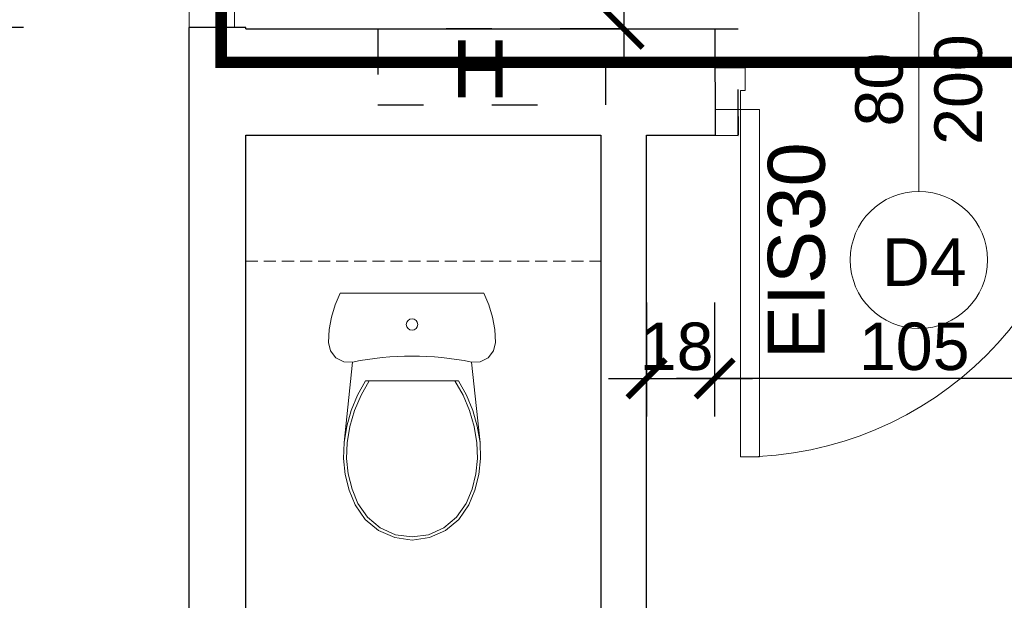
# Model space of a CAD drawing. Header units: millimetres. Extents: x 2709036 to 2756280, y 168165 to 192362.
# Tile 102 of 192: x 2721265 to 2721524, y 185973 to 186126. Entities that reach past the tile are written whole.
import ezdxf

# ---------------------------------------------------------------- set-up
doc = ezdxf.new("R2010")
doc.units = ezdxf.units.MM
doc.header["$MEASUREMENT"] = 0
doc.set_wipeout_variables(frame=1)
doc.linetypes.add('ACAD_ISO03W100', pattern=[30, 12, -18])
doc.linetypes.add('HIDDEN2', pattern=[4.7625, 3.175, -1.5875])
for name, color, linetype, lineweight in [('__MAZ_EKSP_PROJ', 3, 'Continuous', 0), ('__MAZ_LIKWIDACJE', 6, 'ACAD_ISO03W100', 30), ('__MAZ_OPIS_STOLARKA', 7, 'Continuous', 0), ('__MAZ_SCHODY', 7, 'Continuous', 0), ('__MAZ_STOLARKA DRZWIOWA NOWA', 7, 'Continuous', 9), ('__MAZ_WYMIARY', 7, 'Continuous', 9), ('__MAZ_ŚCIANY ISTNIEJĄCE', 7, 'Continuous', 30), ('Meble i wyposażenie', 8, 'Continuous', 5)]:
    doc.layers.add(name, color=color, linetype=linetype, lineweight=lineweight)
doc.styles.add('Arial', font='arial.ttf')
doc.styles.add('Dimensions', font='arial.ttf')
doc.styles.get("Standard").update_dxf_attribs({"font": 'arial.ttf'})
doc.styles.add('styl1', font='arial.ttf')
doc.dimstyles.new('100', dxfattribs={"dimtxt": 10, "dimasz": 10, "dimexe": 18, "dimexo": 15, "dimgap": 9, "dimtad": 1, "dimdec": 1, "dimrnd": 0.5, "dimdsep": 46, "dimtxsty": 'Dimensions', "dimblk": 'ARCHTICK', "dimcen": 9, "dimdle": 10, "dimadec": 1, "dimazin": 2, "dimtfac": 1, "dimtdec": 4, "dimtofl": 0, "dimtmove": 2, "dimatfit": 3, "dimfxl": 1, "dimtolj": 1, "dimtzin": 0, "dimarcsym": 0})

# ---------------------------------------------------------------- blocks, each defined once
blk = doc.blocks.new('_ArchTick')
at = {"color": 0, "linetype": 'ByBlock', "const_width": 0.15}
blk.add_lwpolyline([(-0.5, -0.5), (0.5, 0.5)], dxfattribs=at)
blk = doc.blocks.new('*D19')
at = {"layer": '__MAZ_WYMIARY', "color": 0, "lineweight": -2}
for p, q in [((2721423.8, 186250.65), (2721423.8, 186113.55)), ((2721443.8, 186240.65), (2721413.8, 186240.65)), ((2721423.8, 186123.55), (2721413.8, 186123.55))]:
    blk.add_line(p, q, dxfattribs=at)
at = {"layer": 'Defpoints', "color": 0, "lineweight": 30}
for p in [(2721508.34, 186240.65), (2721423.8, 186123.55), (2721430.94, 186123.55)]:
    blk.add_point(p, dxfattribs=at)
at = {"layer": '__MAZ_WYMIARY', "color": 0, "lineweight": -2, "xscale": 10, "yscale": 10, "zscale": 10}
for p, rotation in [((2721423.8, 186240.65), 90), ((2721423.8, 186123.55), 270)]:
    blk.add_blockref('_ArchTick', p, dxfattribs=dict(at, rotation=rotation))
at = {"layer": '__MAZ_WYMIARY', "color": 0, "lineweight": 5, "insert": (2721415.53, 186182.1), "char_height": 12.5, "attachment_point": 5, "rotation": 90, "style": 'Arial'}
blk.add_mtext('\\A1;117', dxfattribs=at)
blk = doc.blocks.new('WC DP')
at = {"color": 0, "lineweight": -2, "ltscale": 14728.445072}
blk.add_wipeout([(-188.9, -40.9), (-202.4, -71.6), (-212.1, -103.8), (-218, -136.8), (-220, -170.4), (-214.9, -193.1), (-200.5, -211.4), (-179.6, -221.8), (-156.3, -222.3), (-117.6, -215.4), (-78.5, -210.5), (-39.3, -207.6), (0, -206.6), (39.3, -207.6), (78.5, -210.5), (117.6, -215.4), (156.3, -222.3), (179.6, -221.8), (200.5, -211.4), (214.9, -193.1), (220, -170.4), (218, -136.8), (212.1, -103.8), (202.4, -71.6), (188.9, -40.9)], dxfattribs=at).dxf.layer = 'Meble i wyposażenie'
at = {"layer": 'Meble i wyposażenie', "color": 0, "lineweight": -2}
for p, q in [((-188.9, -40.9), (-202.4, -71.6)), ((188.9, -40.9), (-188.9, -40.9)), ((202.4, -71.6), (188.9, -40.9)), ((-202.4, -71.6), (-212.1, -103.8)), ((212.1, -103.8), (202.4, -71.6)), ((-212.1, -103.8), (-218, -136.8)), ((218, -136.8), (212.1, -103.8)), ((-218, -136.8), (-220, -170.4)), ((220, -170.4), (218, -136.8)), ((-220, -170.4), (-214.9, -193.1)), ((214.9, -193.1), (220, -170.4)), ((-214.9, -193.1), (-200.5, -211.4)), ((200.5, -211.4), (214.9, -193.1))]:
    blk.add_line(p, q, dxfattribs=at)
blk.add_circle((0, -123.5), 15, dxfattribs=at)
at = {"color": 0, "lineweight": -2, "ltscale": 9083.641401}
blk.add_wipeout([(-122.1, -271.6), (122.1, -271.6), (143.3, -309.5), (160, -349.5), (171.9, -391.1), (179, -433.9), (156.3, -222.3), (117.6, -215.4), (78.5, -210.5), (39.3, -207.6), (0, -206.6), (-39.3, -207.6), (-78.5, -210.5), (-117.6, -215.4), (-156.3, -222.3), (-179, -433.9), (-171.9, -391.1), (-160, -349.5), (-143.3, -309.5)], dxfattribs=at).dxf.layer = 'Meble i wyposażenie'
at = {"layer": 'Meble i wyposażenie', "color": 0, "lineweight": -2}
for p, q in [((-200.5, -211.4), (-179.6, -221.8)), ((-179.6, -221.8), (-156.3, -222.3)), ((156.3, -222.3), (179.6, -221.8)), ((179.6, -221.8), (200.5, -211.4))]:
    blk.add_line(p, q, dxfattribs=at)
blk.add_ellipse((0, -988.7), major_axis=(785, 0), ratio=0.9963, start_param=1.370375, end_param=1.771221, dxfattribs=at)
at = {"color": 0, "lineweight": -2, "ltscale": 8188.801298}
blk.add_wipeout([(123.5, -636.5), (149.4, -598.7), (165.6, -559.3), (176, -518.3), (180.5, -476.2), (179, -433.9), (171.6, -389.9), (159, -347), (141.5, -306), (117.1, -263.7), (-117.1, -263.7), (-141.5, -306), (-159, -347), (-171.6, -389.9), (-179, -433.9), (-180.5, -476.2), (-176, -518.3), (-165.6, -559.3), (-149.4, -598.7), (-123.5, -636.5), (-88, -665.9), (-45.7, -684.5), (0, -690.9), (45.7, -684.5), (88, -665.9)], dxfattribs=at).dxf.layer = 'Meble i wyposażenie'
at = {"layer": 'Meble i wyposażenie', "color": 0, "lineweight": -2}
for p, q in [((-156.3, -222.3), (-179, -433.9)), ((179, -433.9), (156.3, -222.3)), ((-122.1, -271.6), (-143.3, -309.5)), ((-112.5, -271.6), (-134.3, -309.5)), ((122.1, -271.6), (-122.1, -271.6)), ((134.3, -309.5), (112.5, -271.6)), ((143.3, -309.5), (122.1, -271.6)), ((-143.3, -309.5), (-160, -349.5)), ((-134.3, -309.5), (-151.5, -349.7)), ((151.5, -349.7), (134.3, -309.5)), ((160, -349.5), (143.3, -309.5)), ((-160, -349.5), (-171.9, -391.1)), ((-151.5, -349.7), (-163.8, -391.6)), ((163.8, -391.6), (151.5, -349.7)), ((171.9, -391.1), (160, -349.5)), ((-171.9, -391.1), (-179, -433.9)), ((-163.8, -391.6), (-171, -434.7)), ((171, -434.7), (163.8, -391.6)), ((179, -433.9), (171.9, -391.1)), ((-179, -433.9), (-180.6, -476.2)), ((-171, -434.7), (-172.5, -475.9)), ((172.5, -475.9), (171, -434.7)), ((180.6, -476.2), (179, -433.9)), ((-180.6, -476.2), (-176.1, -518.3)), ((-172.5, -475.9), (-168.1, -516.9)), ((168.1, -516.9), (172.5, -475.9)), ((176.1, -518.3), (180.6, -476.2)), ((-176.1, -518.3), (-165.7, -559.3)), ((-168.1, -516.9), (-158, -556.8)), ((158, -556.8), (168.1, -516.9)), ((165.7, -559.3), (176.1, -518.3)), ((-165.7, -559.3), (-149.5, -598.5)), ((-158, -556.8), (-142.3, -594.9)), ((142.3, -594.9), (158, -556.8)), ((149.5, -598.5), (165.7, -559.3)), ((-142.3, -594.9), (-117.5, -631.1)), ((117.5, -631.1), (142.3, -594.9)), ((-149.5, -598.5), (-123.5, -636.5)), ((123.5, -636.5), (149.5, -598.5)), ((-123.5, -636.5), (-88, -665.9)), ((-117.5, -631.1), (-83.7, -659.1)), ((83.7, -659.1), (117.5, -631.1)), ((88, -665.9), (123.5, -636.5)), ((-88, -665.9), (-45.7, -684.5)), ((-83.7, -659.1), (-43.5, -676.8)), ((43.5, -676.8), (83.7, -659.1)), ((45.7, -684.5), (88, -665.9)), ((-45.7, -684.5), (0, -690.9)), ((-43.5, -676.8), (0, -682.8)), ((0, -682.8), (43.5, -676.8)), ((0, -690.9), (45.7, -684.5))]:
    blk.add_line(p, q, dxfattribs=at)
blk = doc.blocks.new('*D43')
at = {"layer": '__MAZ_WYMIARY', "color": 0, "lineweight": -2}
for p, q in [((2721245.83, 186248.93), (2721245.83, 186113.93)), ((2721265.83, 186238.93), (2721235.83, 186238.93)), ((2721265.83, 186123.93), (2721235.83, 186123.93))]:
    blk.add_line(p, q, dxfattribs=at)
at = {"layer": 'Defpoints', "color": 0, "lineweight": 30}
for p in [(2721306.3, 186238.93), (2721245.83, 186123.93), (2721309.3, 186123.93)]:
    blk.add_point(p, dxfattribs=at)
at = {"layer": '__MAZ_WYMIARY', "color": 0, "lineweight": -2, "xscale": 10, "yscale": 10, "zscale": 10}
for p, rotation in [((2721245.83, 186238.93), 90), ((2721245.83, 186123.93), 270)]:
    blk.add_blockref('_ArchTick', p, dxfattribs=dict(at, rotation=rotation))
at = {"layer": '__MAZ_WYMIARY', "color": 0, "lineweight": 5, "insert": (2721237.45, 186181.43), "char_height": 12.5, "attachment_point": 5, "rotation": 90, "style": 'Arial'}
blk.add_mtext('\\A1;115', dxfattribs=at)
blk = doc.blocks.new('*D44')
at = {"layer": '__MAZ_WYMIARY', "color": 0, "lineweight": -2}
for p, q in [((2721245.83, 185807.55), (2721245.83, 186133.93)), ((2721265.83, 186123.93), (2721235.83, 186123.93)), ((2721265.83, 185817.55), (2721235.83, 185817.55))]:
    blk.add_line(p, q, dxfattribs=at)
at = {"layer": 'Defpoints', "color": 0, "lineweight": 30}
for p in [(2721245.83, 186123.93), (2721309.3, 186123.93), (2721309.3, 185817.55)]:
    blk.add_point(p, dxfattribs=at)
at = {"layer": '__MAZ_WYMIARY', "color": 0, "lineweight": -2, "xscale": 10, "yscale": 10, "zscale": 10}
for p, rotation in [((2721245.83, 186123.93), 90), ((2721245.83, 185817.55), 270)]:
    blk.add_blockref('_ArchTick', p, dxfattribs=dict(at, rotation=rotation))
at = {"layer": '__MAZ_WYMIARY', "color": 0, "lineweight": 5, "insert": (2721237.45, 185970.74), "char_height": 12.5, "attachment_point": 5, "rotation": 90, "style": 'Arial'}
blk.add_mtext('\\A1;307', dxfattribs=at)
blk = doc.blocks.new('*D345')
at = {"layer": '__MAZ_WYMIARY', "color": 0, "lineweight": -2}
for p, q in [((2721423.8, 186250.65), (2721423.8, 186113.55)), ((2721443.8, 186240.65), (2721413.8, 186240.65)), ((2721423.8, 186123.55), (2721413.8, 186123.55))]:
    blk.add_line(p, q, dxfattribs=at)
at = {"layer": 'Defpoints', "color": 0, "lineweight": 30}
for p in [(2721508.34, 186240.65), (2721423.8, 186123.55), (2721430.94, 186123.55)]:
    blk.add_point(p, dxfattribs=at)
at = {"layer": '__MAZ_WYMIARY', "color": 0, "lineweight": -2, "xscale": 10, "yscale": 10, "zscale": 10}
for p, rotation in [((2721423.8, 186240.65), 90), ((2721423.8, 186123.55), 270)]:
    blk.add_blockref('_ArchTick', p, dxfattribs=dict(at, rotation=rotation))
at = {"layer": '__MAZ_WYMIARY', "color": 0, "lineweight": 5, "insert": (2721415.53, 186182.1), "char_height": 12.5, "attachment_point": 5, "rotation": 90, "style": 'Arial'}
blk.add_mtext('\\A1;117', dxfattribs=at)
blk = doc.blocks.new('*D687')
at = {"layer": '__MAZ_WYMIARY', "color": 0, "lineweight": -2}
for p, q in [((2721447.72, 186051.5), (2721447.72, 186021.5)), ((2721552.84, 186051.5), (2721552.84, 186021.5)), ((2721562.84, 186031.5), (2721437.72, 186031.5))]:
    blk.add_line(p, q, dxfattribs=at)
at = {"layer": 'Defpoints', "color": 0, "lineweight": 30}
for p in [(2721447.72, 186095.66), (2721552.84, 186095.53), (2721447.72, 186031.5)]:
    blk.add_point(p, dxfattribs=at)
at = {"layer": '__MAZ_WYMIARY', "color": 0, "lineweight": -2, "xscale": 10, "yscale": 10, "zscale": 10, "rotation": 180}
blk.add_blockref('_ArchTick', (2721447.72, 186031.5), dxfattribs=at)
at = {"layer": '__MAZ_WYMIARY', "color": 0, "lineweight": -2, "xscale": 10, "yscale": 10, "zscale": 10}
blk.add_blockref('_ArchTick', (2721552.84, 186031.5), dxfattribs=at)
at = {"layer": '__MAZ_WYMIARY', "color": 0, "lineweight": 5, "insert": (2721500.28, 186039.88), "char_height": 12.5, "attachment_point": 5, "style": 'Arial'}
blk.add_mtext('\\A1;105', dxfattribs=at)
blk = doc.blocks.new('*D688')
at = {"layer": '__MAZ_WYMIARY', "color": 0, "lineweight": -2}
for p, q in [((2721429.8, 186051.5), (2721429.8, 186021.5)), ((2721447.72, 186051.5), (2721447.72, 186021.5)), ((2721419.8, 186031.5), (2721457.72, 186031.5))]:
    blk.add_line(p, q, dxfattribs=at)
at = {"layer": 'Defpoints', "color": 0, "lineweight": 30}
for p in [(2721429.8, 186095.55), (2721447.72, 186095.52), (2721447.72, 186031.5)]:
    blk.add_point(p, dxfattribs=at)
at = {"layer": '__MAZ_WYMIARY', "color": 0, "lineweight": -2, "xscale": 10, "yscale": 10, "zscale": 10, "rotation": 180}
blk.add_blockref('_ArchTick', (2721429.8, 186031.5), dxfattribs=at)
at = {"layer": '__MAZ_WYMIARY', "color": 0, "lineweight": -2, "xscale": 10, "yscale": 10, "zscale": 10}
blk.add_blockref('_ArchTick', (2721447.72, 186031.5), dxfattribs=at)
at = {"layer": '__MAZ_WYMIARY', "color": 0, "lineweight": 5, "insert": (2721437.72, 186039.88), "char_height": 12.5, "attachment_point": 5, "style": 'Arial'}
blk.add_mtext('\\A1;18', dxfattribs=at)
blk = doc.blocks.new('90')
at = {"color": 0, "linetype": 'Continuous', "lineweight": 5}
for p, q in [((30102.84, -38884.85), (30102.84, -38878.44)), ((30113.27, -38878.44), (30113.27, -38885.98)), ((30107.55, -38884.85), (30102.84, -38884.85)), ((30107.55, -38885.98), (30107.55, -38884.85)), ((30113.27, -38885.98), (30107.55, -38885.98)), ((30015.67, -38967.31), (30015.67, -38972.02)), ((30102.84, -38967.31), (30015.67, -38967.31)), ((30015.67, -38967.31), (30015.67, -38972.02)), ((30102.84, -38972.02), (30102.84, -38967.31)), ((30015.67, -38972.02), (30102.84, -38972.02)), ((30102.84, -38978.44), (30102.84, -38972.02)), ((30102.84, -38972.02), (30107.55, -38972.02)), ((30107.55, -38972.02), (30107.55, -38970.89)), ((30107.55, -38970.89), (30113.27, -38970.89)), ((30113.27, -38970.89), (30113.27, -38978.44))]:
    blk.add_line(p, q, dxfattribs=at)
blk.add_arc((30102.84, -38972.02), 87.17, 90, 180, dxfattribs=at)

msp = doc.modelspace()

# ---------------------------------------------------------------- linework, layer by layer
at = {"layer": '__MAZ_EKSP_PROJ', "linetype": 'ACAD_ISO03W100', "const_width": 3}
msp.add_lwpolyline([(2721912.3, 186114.78), (2721317.82, 186114.78), (2721317.82, 186389.11), (2721912.3, 186389.11)], dxfattribs=at)
at = {"layer": '__MAZ_LIKWIDACJE', "color": 252}
for p, q in [((2721447.76, 186123.55), (2721453.9, 186123.55)), ((2721453.9, 186095.55), (2721453.9, 186123.55)), ((2721453.88, 186105.55), (2721453.92, 186095.55)), ((2721447.86, 186095.53), (2721453.9, 186095.52))]:
    msp.add_line(p, q, dxfattribs=at)
msp.add_lwpolyline([(2721419.1, 186123.55), (2721359.1, 186123.55), (2721359.1, 186103.55), (2721419.1, 186103.55)], close=True, dxfattribs=at)
at = {"layer": '__MAZ_OPIS_STOLARKA', "color": 252}
msp.add_lwpolyline([(2721501.51, 186080.78), (2721501.51, 186168.95)], dxfattribs=at)
msp.add_circle((2721501.51, 186062.7), 18.07, dxfattribs=at)
at = {"layer": '__MAZ_SCHODY', "color": 252, "linetype": 'HIDDEN2', "lineweight": 5}
for p, q in [((2721324.3, 186123.93), (2721309.3, 186123.93)), ((2721309.3, 186123.93), (2721309.3, 186109.55)), ((2721324.3, 186123.55), (2721324.3, 186123.93)), ((2721324.3, 186062.35), (2721417.8, 186062.35))]:
    msp.add_line(p, q, dxfattribs=at)
at = {"layer": '__MAZ_ŚCIANY ISTNIEJĄCE', "color": 252, "ltscale": 15}
for p, q in [((2721324.3, 186123.93), (2721309.3, 186123.93)), ((2721309.3, 186123.93), (2721309.3, 186109.55)), ((2721324.3, 186123.55), (2721324.3, 186123.93)), ((2721324.3, 186123.55), (2721447.76, 186123.53)), ((2721447.76, 186123.55), (2721447.86, 186095.55)), ((2721309.3, 186109.55), (2721309.3, 185817.55)), ((2721324.3, 186095.55), (2721417.8, 186095.55)), ((2721324.3, 185817.55), (2721324.3, 186095.55)), ((2721417.8, 186095.55), (2721417.8, 185946.93)), ((2721429.8, 186095.55), (2721447.86, 186095.53)), ((2721429.8, 185946.93), (2721429.8, 186095.55))]:
    msp.add_line(p, q, dxfattribs=at)

# ---------------------------------------------------------------- block references
at = {"layer": '__MAZ_STOLARKA DRZWIOWA NOWA', "color": 252, "lineweight": -2}
for p, xscale, yscale, zscale, rotation in [((2755942.37, 230952.68), -1.150091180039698, 1.150091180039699, 1.150091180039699, 1.221732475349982e-08), ((2762370.4, 154498.09), -1.049876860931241, 1.049876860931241, 1.049876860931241, 270.0000000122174)]:
    msp.add_blockref('90', p, dxfattribs=dict(at, xscale=xscale, yscale=yscale, zscale=zscale, rotation=rotation))
at = {"layer": 'Meble i wyposażenie', "color": 252, "xscale": -0.1, "yscale": 0.1, "zscale": 0.1}
msp.add_blockref('WC DP', (2721368.07, 186058.05), dxfattribs=at)

# ---------------------------------------------------------------- texts
at = {"layer": '__MAZ_EKSP_PROJ', "linetype": 'ACAD_ISO03W100', "insert": (2721461.73, 186093.68), "char_height": 15, "attachment_point": 3, "rotation": 90}
msp.add_mtext_dynamic_manual_height_columns('EIS30', width=84.9678, gutter_width=12.5, heights=[61.2], dxfattribs=at)
at = {"layer": '__MAZ_LIKWIDACJE', "color": 252, "insert": (2721393.62, 186120.51), "char_height": 15, "attachment_point": 3}
msp.add_mtext_dynamic_manual_height_columns('H', width=182.3341, gutter_width=12.5, heights=[61.2], dxfattribs=at)
at = {"layer": '__MAZ_OPIS_STOLARKA', "color": 252, "insert": (2721501.51, 186107.56), "char_height": 12.5, "width": 38.3096, "attachment_point": 5, "rotation": 90, "style": 'styl1'}
msp.add_mtext('80\\P200', dxfattribs=at)
at = {"layer": '__MAZ_OPIS_STOLARKA', "color": 252, "insert": (2721502.94, 186062.14), "char_height": 12.5, "width": 38.3096, "attachment_point": 5, "style": 'styl1'}
msp.add_mtext('\\pxqc;D4', dxfattribs=at)

# ---------------------------------------------------------------- dimensions: what is measured, and where the dimension line sits
at = {"layer": '__MAZ_WYMIARY', "color": 252, "lineweight": 5}
for base, p1, p2, picture, middle in [((2721245.83, 186123.93), (2721306.3, 186238.93), (2721309.3, 186123.93), '*D43', (2721237.45, 186181.43)), ((2721423.8, 186123.55), (2721508.34, 186240.65), (2721430.94, 186123.55), '*D19', (2721415.53, 186182.1)), ((2721423.8, 186123.55), (2721508.34, 186240.65), (2721430.94, 186123.55), '*D345', (2721415.53, 186182.1)), ((2721245.83, 186123.93), (2721309.3, 185817.55), (2721309.3, 186123.93), '*D44', (2721237.45, 185970.74))]:
    dim = msp.add_linear_dim(base=base, p1=p1, p2=p2, angle=90, dimstyle='100', override={"dimtxt": 12.5, "dimexe": 10, "dimgap": 2, "dimdec": 0, "dimtxsty": 'Arial', "dimtmove": 1, "dimfxl": 20, "dimfxlon": 1}, dxfattribs=at)
    dim.commit()
    dim.dimension.update_dxf_attribs({"geometry": picture, "text_midpoint": middle})
dim = msp.add_linear_dim(base=(2721447.72, 186031.5), p1=(2721429.8, 186095.55), p2=(2721447.72, 186095.52), dimstyle='100', override={"dimtxt": 12.5, "dimexe": 10, "dimgap": 2, "dimdec": 0, "dimtxsty": 'Arial', "dimtmove": 1, "dimfxl": 20, "dimfxlon": 1}, dxfattribs=at)
dim.commit()
dim.dimension.update_dxf_attribs({"geometry": '*D688', "text_midpoint": (2721437.72, 186031.5), "dimtype": 160})
dim = msp.add_linear_dim(base=(2721447.72, 186031.5), p1=(2721552.84, 186095.53), p2=(2721447.72, 186095.66), dimstyle='100', override={"dimtxt": 12.5, "dimexe": 10, "dimgap": 2, "dimdec": 0, "dimtxsty": 'Arial', "dimtmove": 1, "dimfxl": 20, "dimfxlon": 1}, dxfattribs=at)
dim.commit()
dim.dimension.update_dxf_attribs({"geometry": '*D687', "text_midpoint": (2721500.28, 186039.88)})

doc.saveas('drawing.dxf')
